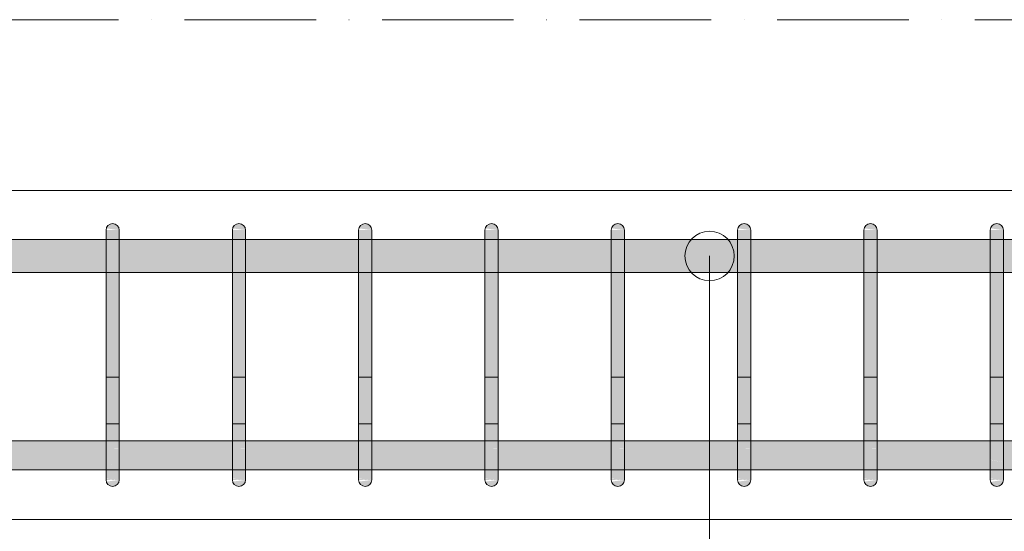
# Model space of a CAD drawing. Header units: millimetres. Extents: x 4307 to 42792, y 1610 to 10025.
# Tile 14 of 256: x 6221 to 6969, y 5611 to 6000. Entities that reach past the tile are written whole.
import ezdxf

# ---------------------------------------------------------------- set-up
doc = ezdxf.new("R2010")
doc.units = ezdxf.units.MM
doc.linetypes.add('Čerchovaná', pattern=[150, 100, -25, 0, -25])
for name, color, linetype, lineweight in [('A-FLOR-LEVL', 51, 'Continuous', 5), ('S-BEAM', 12, 'Continuous', 9), ('S-RBAR', 171, 'Continuous', 5), ('S-RBAR-IDEN', 171, 'Continuous', 5)]:
    doc.layers.add(name, color=color, linetype=linetype, lineweight=lineweight)

msp = doc.modelspace()

# ---------------------------------------------------------------- hatches: boundary and pattern name
at = {"layer": 'S-RBAR'}
for points in [[(6296.91, 5840), (6296.74, 5841.29), (6296.24, 5842.5), (6295.44, 5843.54), (6294.41, 5844.33), (6293.2, 5844.83), (6291.29, 5844.92), (6290.61, 5844.83), (6289.41, 5844.33), (6288.37, 5843.54), (6287.58, 5842.5), (6287.08, 5841.29), (6296.74, 5840.02)], [(6392.86, 5840), (6392.69, 5841.29), (6392.19, 5842.5), (6391.4, 5843.54), (6390.36, 5844.33), (6389.15, 5844.83), (6387.86, 5845), (6386.57, 5844.83), (6385.36, 5844.33), (6384.32, 5843.54), (6383.53, 5842.5), (6383.03, 5841.29), (6392.69, 5840.02)], [(6488.81, 5840), (6488.64, 5841.29), (6488.14, 5842.5), (6487.35, 5843.54), (6486.31, 5844.33), (6485.11, 5844.83), (6483.81, 5845), (6482.52, 5844.83), (6481.31, 5844.33), (6480.28, 5843.54), (6479.48, 5842.5), (6478.98, 5841.29), (6488.64, 5840.02)], [(6584.77, 5840), (6584.6, 5841.29), (6584.1, 5842.5), (6583.3, 5843.54), (6582.27, 5844.33), (6581.06, 5844.83), (6579.77, 5845), (6578.47, 5844.83), (6577.27, 5844.33), (6576.23, 5843.54), (6575.44, 5842.5), (6574.94, 5841.29), (6584.6, 5840.02)], [(6680.72, 5840), (6680.55, 5841.29), (6680.05, 5842.5), (6679.26, 5843.54), (6678.22, 5844.33), (6677.01, 5844.83), (6675.72, 5845), (6674.43, 5844.83), (6673.22, 5844.33), (6672.18, 5843.54), (6671.39, 5842.5), (6670.89, 5841.29), (6680.55, 5840.02)], [(6776.67, 5840), (6776.5, 5841.29), (6776, 5842.5), (6775.21, 5843.54), (6774.17, 5844.33), (6772.97, 5844.83), (6771.67, 5845), (6770.38, 5844.83), (6769.17, 5844.33), (6768.14, 5843.54), (6767.34, 5842.5), (6766.84, 5841.29), (6776.5, 5840.02)], [(6872.63, 5840), (6872.46, 5841.29), (6871.96, 5842.5), (6871.16, 5843.54), (6870.13, 5844.33), (6868.92, 5844.83), (6867.63, 5845), (6866.33, 5844.83), (6865.13, 5844.33), (6864.09, 5843.54), (6863.3, 5842.5), (6862.8, 5841.29), (6872.46, 5840.02)], [(6968.58, 5840), (6968.41, 5841.29), (6967.91, 5842.5), (6967.11, 5843.54), (6966.08, 5844.33), (6964.87, 5844.83), (6963.58, 5845), (6962.29, 5844.83), (6961.08, 5844.33), (6960.04, 5843.54), (6959.25, 5842.5), (6958.82, 5841.29), (6968.41, 5840.02)], [(6291.29, 5815), (6296.91, 5815), (6296.91, 5840), (6286.91, 5840), (6286.91, 5815)], [(6392.86, 5815), (6392.86, 5840), (6382.86, 5840), (6382.86, 5815)], [(6488.81, 5815), (6488.81, 5840), (6478.81, 5840), (6478.81, 5815)], [(6584.77, 5815), (6584.77, 5840), (6574.77, 5840), (6574.77, 5815)], [(6680.72, 5815), (6680.72, 5840), (6670.72, 5840), (6670.72, 5815)], [(6776.67, 5815), (6776.67, 5840), (6766.67, 5840), (6766.67, 5815)], [(6872.63, 5815), (6872.63, 5840), (6862.63, 5840), (6862.63, 5815)], [(6958.82, 5815), (6968.58, 5815), (6968.58, 5840), (6958.58, 5840), (6958.58, 5815)], [(6291.29, 5675), (6296.91, 5675), (6296.91, 5815), (6286.91, 5815), (6286.91, 5675)], [(6382.86, 5675), (6392.86, 5675), (6392.86, 5815), (6382.86, 5815), (6382.86, 5690.41)], [(6487.62, 5675), (6488.81, 5675), (6488.81, 5815), (6478.81, 5815), (6478.81, 5675)], [(6574.77, 5675), (6584.77, 5675), (6584.77, 5815), (6574.77, 5815), (6574.77, 5690.41)], [(6670.72, 5675), (6680.72, 5675), (6680.72, 5815), (6670.72, 5815), (6670.72, 5690.41)], [(6776.67, 5675), (6776.67, 5815), (6766.67, 5815), (6766.67, 5675)], [(6862.63, 5675), (6872.63, 5675), (6872.63, 5815), (6862.63, 5815), (6862.63, 5690.41)], [(6958.82, 5675), (6968.58, 5675), (6968.58, 5815), (6958.58, 5815), (6958.58, 5675)], [(6291.91, 5645), (6293.2, 5645.17), (6294.41, 5645.67), (6295.44, 5646.46), (6296.24, 5647.5), (6296.74, 5648.71), (6296.74, 5649.98), (6287.08, 5648.71), (6287.58, 5647.5), (6288.37, 5646.46), (6289.41, 5645.67), (6291.29, 5645.08)], [(6387.86, 5645), (6389.15, 5645.17), (6390.36, 5645.67), (6391.4, 5646.46), (6392.19, 5647.5), (6392.69, 5648.71), (6392.69, 5649.98), (6383.03, 5648.71), (6383.53, 5647.5), (6384.32, 5646.46), (6385.36, 5645.67), (6386.57, 5645.17)], [(6483.81, 5645), (6485.11, 5645.17), (6486.31, 5645.67), (6487.62, 5646.82), (6488.14, 5647.5), (6488.64, 5648.71), (6488.81, 5650), (6478.98, 5648.71), (6479.48, 5647.5), (6480.28, 5646.46), (6481.31, 5645.67), (6482.52, 5645.17)], [(6579.77, 5645), (6581.06, 5645.17), (6582.27, 5645.67), (6583.3, 5646.46), (6584.1, 5647.5), (6584.6, 5648.71), (6584.6, 5649.98), (6574.94, 5648.71), (6575.44, 5647.5), (6576.23, 5646.46), (6577.27, 5645.67), (6578.47, 5645.17)], [(6675.72, 5645), (6677.01, 5645.17), (6678.22, 5645.67), (6679.26, 5646.46), (6680.05, 5647.5), (6680.55, 5648.71), (6680.55, 5649.98), (6670.89, 5648.71), (6671.39, 5647.5), (6672.18, 5646.46), (6673.22, 5645.67), (6674.43, 5645.17)], [(6771.67, 5645), (6772.97, 5645.17), (6774.17, 5645.67), (6775.21, 5646.46), (6776, 5647.5), (6776.5, 5648.71), (6776.5, 5649.98), (6766.84, 5648.71), (6767.34, 5647.5), (6768.14, 5646.46), (6769.17, 5645.67), (6770.38, 5645.17)], [(6867.63, 5645), (6868.92, 5645.17), (6870.13, 5645.67), (6871.16, 5646.46), (6871.96, 5647.5), (6872.46, 5648.71), (6872.46, 5649.98), (6862.8, 5648.71), (6863.3, 5647.5), (6864.09, 5646.46), (6865.13, 5645.67), (6866.33, 5645.17)], [(6963.58, 5645), (6964.87, 5645.17), (6966.08, 5645.67), (6967.11, 5646.46), (6967.91, 5647.5), (6968.41, 5648.71), (6968.41, 5649.98), (6958.82, 5648.54), (6959.25, 5647.5), (6960.04, 5646.46), (6961.08, 5645.67), (6962.29, 5645.17)]]:
    msp.add_hatch(color=7, dxfattribs=at).paths.add_polyline_path(points)
h = msp.add_hatch(color=7, dxfattribs=at)
h.paths.add_polyline_path([(7650, 5807.8), (7650, 5832.8), (7492.9, 5832.8), (7492.9, 5807.8), (7626.35, 5807.8)])
h.paths.add_polyline_path([(5425, 5807.8), (5426.86, 5807.8), (5426.86, 5815), (5428.1, 5823.28), (5430.88, 5830), (5433.03, 5832.8), (5425, 5832.8), (5425, 5815)])
h.paths.add_polyline_path([(5466.02, 5807.8), (5502.48, 5807.8), (5502.48, 5832.8), (5466.02, 5832.8), (5466.02, 5815)])
h.paths.add_polyline_path([(5436.86, 5807.8), (5456.02, 5807.8), (5456.02, 5832.8), (5448.03, 5832.8), (5446.86, 5832.32), (5442.72, 5829.14), (5439.54, 5825), (5437.54, 5820.18), (5436.86, 5815)])
h.paths.add_polyline_path([(7482.9, 5807.8), (7482.9, 5832.8), (7310.4, 5832.8), (7310.4, 5807.8), (7469.28, 5807.8)])
h.paths.add_polyline_path([(5512.48, 5807.8), (5548.94, 5807.8), (5548.94, 5832.8), (5512.48, 5832.8), (5512.48, 5815)])
h.paths.add_polyline_path([(5558.94, 5807.8), (5595.4, 5807.8), (5595.4, 5832.8), (5558.94, 5832.8), (5558.94, 5815)])
h.paths.add_polyline_path([(5605.4, 5807.8), (5641.86, 5807.8), (5641.86, 5832.8), (5605.4, 5832.8), (5605.4, 5815)])
h.paths.add_polyline_path([(5651.86, 5807.8), (5688.32, 5807.8), (5688.32, 5832.8), (5651.86, 5832.8), (5651.86, 5815)])
h.paths.add_polyline_path([(5698.32, 5807.8), (5734.78, 5807.8), (5734.78, 5832.8), (5698.32, 5832.8), (5698.32, 5815)])
h.paths.add_polyline_path([(7300.4, 5807.8), (7300.4, 5832.8), (7127.9, 5832.8), (7127.9, 5807.8), (7272.95, 5807.8)])
h.paths.add_polyline_path([(5744.78, 5807.8), (5781.24, 5807.8), (5781.24, 5832.8), (5744.78, 5832.8), (5744.78, 5815)])
h.paths.add_polyline_path([(5791.24, 5807.8), (5827.7, 5807.8), (5827.7, 5832.8), (5791.24, 5832.8), (5791.24, 5815)])
h.paths.add_polyline_path([(5856.86, 5807.8), (5866.86, 5807.8), (5866.86, 5815), (5866.18, 5820.18), (5864.18, 5825), (5861.01, 5829.14), (5856.86, 5832.32), (5855.7, 5832.8), (5837.7, 5832.8), (5837.7, 5807.8), (5852.04, 5807.8)])
h.paths.add_polyline_path([(5884.16, 5807.8), (5920.62, 5807.8), (5920.62, 5832.8), (5884.16, 5832.8), (5884.16, 5815)])
h.paths.add_polyline_path([(7117.9, 5807.8), (7117.9, 5832.8), (6968.58, 5832.8), (6968.58, 5807.8), (7115.88, 5807.8)])
h.paths.add_polyline_path([(5930.62, 5807.8), (5967.08, 5807.8), (5967.08, 5832.8), (5930.62, 5832.8), (5930.62, 5815)])
h.paths.add_polyline_path([(5977.08, 5807.8), (6013.54, 5807.8), (6013.54, 5832.8), (5977.08, 5832.8), (5977.08, 5815)])
h.paths.add_polyline_path([(6023.54, 5807.8), (6060, 5807.8), (6060, 5832.8), (6023.54, 5832.8), (6023.54, 5815)])
h.paths.add_polyline_path([(6070, 5807.8), (6095, 5807.8), (6094.95, 5832.8), (6070, 5832.8), (6070, 5815)])
h.paths.add_polyline_path([(6105, 5807.8), (6190.95, 5807.8), (6190.95, 5832.8), (6105, 5832.8), (6105, 5815)])
h.paths.add_polyline_path([(6200.95, 5807.8), (6286.91, 5807.8), (6286.91, 5832.8), (6200.95, 5832.8), (6200.95, 5815)])
h.paths.add_polyline_path([(6958.58, 5807.8), (6958.58, 5832.8), (6872.63, 5832.8), (6872.63, 5807.8), (6919.55, 5807.8)])
h.paths.add_polyline_path([(6296.91, 5807.8), (6382.86, 5807.8), (6382.86, 5832.8), (6296.91, 5832.8), (6296.91, 5815)])
h.paths.add_polyline_path([(6392.86, 5807.8), (6478.81, 5807.8), (6478.81, 5832.8), (6392.86, 5832.8), (6392.86, 5815)])
h.paths.add_polyline_path([(6488.81, 5807.8), (6574.77, 5807.8), (6574.77, 5832.8), (6488.81, 5832.8), (6488.81, 5815)])
h.paths.add_polyline_path([(6862.63, 5807.8), (6862.63, 5832.8), (6776.67, 5832.8), (6776.67, 5807.8), (6841.02, 5807.8)])
h.paths.add_polyline_path([(6584.77, 5807.8), (6670.72, 5807.8), (6670.72, 5832.8), (6584.77, 5832.8), (6584.77, 5815)])
h.paths.add_polyline_path([(6680.72, 5807.8), (6766.67, 5807.8), (6766.67, 5832.8), (6680.72, 5832.8), (6680.72, 5815)])
h.paths.add_polyline_path([(5874.16, 5826.82), (5874.16, 5832.8), (5870.69, 5832.8), (5873.2, 5829.14), (5873.88, 5827.5)])
h = msp.add_hatch(color=7, dxfattribs=at)
h.paths.add_polyline_path([(9707.48, 5657.64), (9715, 5657.64), (9715, 5679.64), (9695, 5679.64), (9695, 5657.64)])
h.paths.add_polyline_path([(5425, 5657.64), (5432.7, 5657.64), (5430.53, 5660.86), (5427.89, 5667.24), (5426.86, 5675), (5426.86, 5679.64), (5425, 5679.64), (5425, 5667.24)])
h.paths.add_polyline_path([(8957.14, 5657.64), (9043.09, 5657.92), (9043.09, 5679.64), (8957.14, 5679.64), (8957.14, 5657.92)])
h.paths.add_polyline_path([(9685, 5657.64), (9685, 5679.64), (9645, 5679.64), (9645, 5657.64), (9668.21, 5657.64)])
h.paths.add_polyline_path([(5446.97, 5657.64), (5456.02, 5657.92), (5456.02, 5679.64), (5437.47, 5679.64), (5436.86, 5675), (5437.54, 5669.82), (5439.54, 5665), (5443.16, 5660.52), (5446.86, 5657.68)])
h.paths.add_polyline_path([(8882.88, 5657.64), (8947.14, 5657.92), (8947.14, 5679.64), (8861.19, 5679.64), (8861.19, 5657.64)])
h.paths.add_polyline_path([(8851.19, 5657.64), (8851.19, 5679.64), (8765.23, 5679.64), (8765.23, 5657.64), (8843.61, 5657.64)])
h.paths.add_polyline_path([(5466.02, 5657.64), (5466.86, 5657.68), (5471.86, 5661.72), (5489.78, 5679.64), (5466.02, 5679.64), (5466.02, 5657.68)])
h.paths.add_polyline_path([(5481.93, 5657.64), (5502.48, 5657.92), (5502.48, 5678.19), (5482.21, 5657.92)])
h.paths.add_polyline_path([(8755.23, 5657.64), (8755.23, 5679.64), (8669.28, 5679.64), (8669.28, 5657.64), (8725.81, 5657.64)])
h.paths.add_polyline_path([(9635, 5657.64), (9635, 5679.64), (9595, 5679.64), (9595, 5657.64), (9628.94, 5657.64)])
h.paths.add_polyline_path([(5512.48, 5657.64), (5548.94, 5657.92), (5548.94, 5679.64), (5512.48, 5679.64), (5512.48, 5657.92)])
h.paths.add_polyline_path([(5558.94, 5657.64), (5595.4, 5657.92), (5595.4, 5679.64), (5558.94, 5679.64), (5558.94, 5657.92)])
h.paths.add_polyline_path([(8659.28, 5657.64), (8659.28, 5679.64), (8573.33, 5679.64), (8573.33, 5657.64), (8647.28, 5657.64)])
h.paths.add_polyline_path([(5605.4, 5657.64), (5641.86, 5657.92), (5641.86, 5679.64), (5605.4, 5679.64), (5605.4, 5657.92)])
h.paths.add_polyline_path([(5651.86, 5657.64), (5688.32, 5657.92), (5688.32, 5679.64), (5651.86, 5679.64), (5651.86, 5657.92)])
h.paths.add_polyline_path([(9053.09, 5657.64), (9139.05, 5657.92), (9139.05, 5679.64), (9053.09, 5679.64), (9053.09, 5657.92)])
h.paths.add_polyline_path([(8563.33, 5657.64), (8563.33, 5679.64), (8477.37, 5679.64), (8477.37, 5657.64), (8529.48, 5657.64)])
h.paths.add_polyline_path([(5698.32, 5657.64), (5734.78, 5657.92), (5734.78, 5679.64), (5698.32, 5679.64), (5698.32, 5657.92)])
h.paths.add_polyline_path([(8467.37, 5657.64), (8467.37, 5679.64), (8381.42, 5679.64), (8381.42, 5657.64), (8450.95, 5657.64)])
h.paths.add_polyline_path([(9585, 5657.64), (9585, 5679.64), (9545, 5679.64), (9545, 5657.64), (9550.41, 5657.64)])
h.paths.add_polyline_path([(5744.78, 5657.64), (5781.24, 5657.92), (5781.24, 5679.64), (5744.78, 5679.64), (5744.78, 5657.92)])
h.paths.add_polyline_path([(5791.24, 5657.64), (5827.7, 5657.92), (5827.7, 5679.64), (5791.24, 5679.64), (5791.24, 5657.92)])
h.paths.add_polyline_path([(5837.7, 5657.64), (5856.86, 5657.68), (5861.01, 5660.86), (5864.18, 5665), (5866.18, 5669.82), (5866.86, 5675), (5866.86, 5679.64), (5837.7, 5679.64), (5837.7, 5657.92)])
h.paths.add_polyline_path([(9535, 5657.64), (9535, 5679.64), (9495, 5679.64), (9495, 5657.64), (9511.14, 5657.64)])
h.paths.add_polyline_path([(8371.42, 5657.64), (8371.42, 5679.64), (8222.89, 5679.64), (8222.89, 5657.64), (8333.15, 5657.64)])
h.paths.add_polyline_path([(5871.03, 5657.64), (5874.16, 5657.92), (5873.88, 5662.5), (5872.84, 5660)])
h.paths.add_polyline_path([(5884.16, 5657.64), (5920.62, 5657.92), (5920.62, 5679.64), (5884.16, 5679.64), (5884.16, 5657.92)])
h.paths.add_polyline_path([(9149.05, 5657.64), (9235, 5657.92), (9235, 5679.64), (9149.05, 5679.64), (9149.05, 5657.92)])
h.paths.add_polyline_path([(5930.62, 5657.64), (5967.08, 5657.92), (5967.08, 5679.64), (5930.62, 5679.64), (5930.62, 5657.92)])
h.paths.add_polyline_path([(8212.89, 5657.64), (8212.89, 5679.64), (8040.39, 5679.64), (8040.39, 5657.64), (8176.08, 5657.64)])
h.paths.add_polyline_path([(5977.08, 5657.64), (6013.54, 5657.92), (6013.54, 5679.64), (5977.08, 5679.64), (5977.08, 5657.92)])
h.paths.add_polyline_path([(9485, 5657.64), (9485, 5679.64), (9445, 5679.64), (9445, 5657.64), (9471.88, 5657.64)])
h.paths.add_polyline_path([(8030.39, 5657.64), (8030.39, 5679.64), (7857.89, 5679.64), (7857.89, 5657.64), (8019.02, 5657.64)])
h.paths.add_polyline_path([(6023.54, 5657.64), (6060, 5657.92), (6060, 5679.64), (6023.54, 5679.64), (6023.54, 5657.92)])
h.paths.add_polyline_path([(6070, 5657.64), (6095, 5657.92), (6094.95, 5679.64), (6070, 5679.64), (6070, 5657.92)])
h.paths.add_polyline_path([(6105, 5657.64), (6190.95, 5657.92), (6190.95, 5679.64), (6105, 5679.64), (6105, 5657.92)])
h.paths.add_polyline_path([(6200.95, 5657.64), (6286.91, 5657.92), (6286.91, 5679.64), (6200.95, 5679.64), (6200.95, 5657.92)])
h.paths.add_polyline_path([(9435, 5657.64), (9435, 5679.64), (9395, 5679.64), (9395, 5657.64), (9432.61, 5657.64)])
h.paths.add_polyline_path([(6296.91, 5657.64), (6382.86, 5657.92), (6382.86, 5679.64), (6296.91, 5679.64), (6296.91, 5657.92)])
h.paths.add_polyline_path([(6392.86, 5657.64), (6478.81, 5657.92), (6478.81, 5679.64), (6392.86, 5679.64), (6392.86, 5657.92)])
h.paths.add_polyline_path([(6488.81, 5657.64), (6574.77, 5657.92), (6574.77, 5679.64), (6488.81, 5679.64), (6488.81, 5657.92)])
h.paths.add_polyline_path([(7847.89, 5657.64), (7847.89, 5679.64), (7675.4, 5679.64), (7675.4, 5657.64), (7822.68, 5657.64)])
h.paths.add_polyline_path([(6584.77, 5657.64), (6670.72, 5657.92), (6670.72, 5679.64), (6584.77, 5679.64), (6584.77, 5657.92)])
h.paths.add_polyline_path([(6680.72, 5657.64), (6766.67, 5657.92), (6766.67, 5679.64), (6680.72, 5679.64), (6680.72, 5657.92)])
h.paths.add_polyline_path([(6776.67, 5657.64), (6862.63, 5657.92), (6862.63, 5679.64), (6776.67, 5679.64), (6776.67, 5657.92)])
h.paths.add_polyline_path([(7665.4, 5657.64), (7665.4, 5679.64), (7492.9, 5679.64), (7492.9, 5657.64), (7626.35, 5657.64)])
h.paths.add_polyline_path([(9385, 5657.64), (9385, 5679.64), (9345, 5679.64), (9345, 5657.64), (9354.08, 5657.64)])
h.paths.add_polyline_path([(6872.63, 5657.64), (6958.58, 5657.92), (6958.58, 5679.64), (6872.63, 5679.64), (6872.63, 5657.92)])
h.paths.add_polyline_path([(9335, 5657.64), (9335, 5679.64), (9245, 5679.64), (9245, 5657.64), (9314.81, 5657.64)])
h.paths.add_polyline_path([(7482.9, 5657.64), (7482.9, 5679.64), (7310.4, 5679.64), (7310.4, 5657.64), (7469.28, 5657.64)])
h.paths.add_polyline_path([(6968.58, 5657.64), (7117.9, 5657.92), (7117.9, 5679.64), (6968.58, 5679.64), (6968.58, 5657.92)])
h.paths.add_polyline_path([(7127.9, 5657.64), (7300.4, 5657.92), (7300.4, 5679.64), (7127.9, 5679.64), (7127.9, 5657.92)])
h = msp.add_hatch(color=7, dxfattribs=at)
h.paths.add_polyline_path([(6296.91, 5653.08), (6296.91, 5653.74), (6295.55, 5653.89), (6294.7, 5653.51)])
h.paths.add_polyline_path([(6291.29, 5655.57), (6291.29, 5655.68), (6289.73, 5657.49), (6286.91, 5657.92), (6286.91, 5656.75)])
h.paths.add_polyline_path([(6296.91, 5661.72), (6296.91, 5663.44), (6286.91, 5665.43), (6291.63, 5661.91)])
h.paths.add_polyline_path([(6286.91, 5674.03), (6296.91, 5674.24), (6296.91, 5675), (6286.91, 5675)])
h = msp.add_hatch(color=7, dxfattribs=at)
h.paths.add_polyline_path([(6296.91, 5650), (6296.91, 5653.08), (6294.7, 5653.51), (6295.55, 5653.89), (6296.91, 5653.74), (6296.91, 5661.72), (6291.29, 5661.92), (6291.29, 5662.68), (6286.91, 5665.43), (6286.91, 5658.15), (6289.88, 5657.32), (6291.29, 5655.57), (6286.91, 5656.75), (6287.08, 5650.99), (6291.29, 5650.6), (6293.2, 5650.4)])
h.paths.add_polyline_path([(6296.91, 5650), (6286.91, 5650.85), (6287.08, 5650), (6291.29, 5650)])
h.paths.add_polyline_path([(6296.91, 5663.44), (6296.91, 5674.24), (6294.88, 5674.03), (6286.91, 5674.03), (6286.91, 5665.43), (6291.29, 5664.56)])
h = msp.add_hatch(color=7, dxfattribs=at)
h.paths.add_polyline_path([(6392.86, 5653.08), (6392.86, 5653.74), (6391.5, 5653.89), (6390.66, 5653.51)])
h.paths.add_polyline_path([(6387.37, 5655.53), (6385.69, 5657.49), (6382.86, 5657.92), (6382.86, 5656.75)])
h.paths.add_polyline_path([(6392.86, 5661.72), (6392.86, 5663.44), (6382.86, 5665.43), (6387.58, 5661.91)])
h.paths.add_polyline_path([(6382.86, 5674.03), (6392.86, 5674.24), (6392.86, 5675), (6382.86, 5675)])
h = msp.add_hatch(color=7, dxfattribs=at)
h.paths.add_polyline_path([(6392.86, 5650), (6392.86, 5653.08), (6390.66, 5653.51), (6391.5, 5653.89), (6392.86, 5653.74), (6392.86, 5661.72), (6388.33, 5661.99), (6382.86, 5665.43), (6382.86, 5658.15), (6385.83, 5657.32), (6387.37, 5655.53), (6382.86, 5656.75), (6383.03, 5650.99), (6384.95, 5650.85), (6389.15, 5650.4)])
h.paths.add_polyline_path([(6382.86, 5650), (6392.86, 5650), (6382.86, 5650.85)])
h.paths.add_polyline_path([(6392.86, 5663.44), (6392.86, 5674.24), (6390.83, 5674.03), (6382.86, 5674.03), (6382.86, 5665.43)])
h = msp.add_hatch(color=7, dxfattribs=at)
h.paths.add_polyline_path([(6488.81, 5653.08), (6488.81, 5653.74), (6487.46, 5653.89), (6486.61, 5653.51), (6487.62, 5653.31)])
h.paths.add_polyline_path([(6483.32, 5655.53), (6481.64, 5657.49), (6478.81, 5657.92), (6478.81, 5656.75)])
h.paths.add_polyline_path([(6488.81, 5661.72), (6488.81, 5663.44), (6478.81, 5665.43), (6483.54, 5661.91), (6487.62, 5661.76)])
h.paths.add_polyline_path([(6486.78, 5674.03), (6488.81, 5674.24), (6488.81, 5675), (6478.81, 5675), (6478.81, 5674.03)])
h = msp.add_hatch(color=7, dxfattribs=at)
h.paths.add_polyline_path([(6488.81, 5650), (6488.81, 5653.08), (6486.61, 5653.51), (6487.62, 5653.87), (6488.81, 5653.74), (6488.81, 5661.72), (6484.28, 5661.99), (6478.81, 5665.43), (6478.81, 5658.15), (6481.79, 5657.32), (6483.32, 5655.53), (6478.81, 5656.75), (6478.98, 5650.99), (6480.9, 5650.85), (6487.62, 5650.13)])
h.paths.add_polyline_path([(6488.81, 5650), (6478.81, 5650.85), (6478.98, 5650), (6487.62, 5650)])
h.paths.add_polyline_path([(6488.81, 5663.44), (6488.81, 5674.24), (6486.78, 5674.03), (6478.81, 5674.03), (6478.81, 5665.43), (6487.62, 5663.68)])
h = msp.add_hatch(color=7, dxfattribs=at)
h.paths.add_polyline_path([(6584.77, 5653.08), (6584.77, 5653.74), (6583.41, 5653.89), (6582.56, 5653.51)])
h.paths.add_polyline_path([(6579.28, 5655.53), (6577.59, 5657.49), (6574.77, 5657.92), (6574.77, 5656.75)])
h.paths.add_polyline_path([(6584.77, 5661.72), (6584.77, 5663.44), (6574.77, 5665.43), (6579.49, 5661.91)])
h.paths.add_polyline_path([(6574.77, 5674.03), (6584.77, 5674.24), (6584.77, 5675), (6574.77, 5675)])
h = msp.add_hatch(color=7, dxfattribs=at)
h.paths.add_polyline_path([(6584.77, 5650), (6584.77, 5653.08), (6582.56, 5653.51), (6583.41, 5653.89), (6584.77, 5653.74), (6584.77, 5661.72), (6580.24, 5661.99), (6574.77, 5665.43), (6574.77, 5658.15), (6577.74, 5657.32), (6579.28, 5655.53), (6574.77, 5656.75), (6574.94, 5650.99), (6576.85, 5650.85), (6581.06, 5650.4)])
h.paths.add_polyline_path([(6574.77, 5650), (6584.77, 5650), (6574.77, 5650.85)])
h.paths.add_polyline_path([(6584.77, 5663.44), (6584.77, 5674.24), (6582.74, 5674.03), (6574.77, 5674.03), (6574.77, 5665.43)])
h = msp.add_hatch(color=7, dxfattribs=at)
h.paths.add_polyline_path([(6680.72, 5653.08), (6680.72, 5653.74), (6679.36, 5653.89), (6678.52, 5653.51)])
h.paths.add_polyline_path([(6675.23, 5655.53), (6673.55, 5657.49), (6670.72, 5657.92), (6670.72, 5656.75)])
h.paths.add_polyline_path([(6680.72, 5661.72), (6680.72, 5663.44), (6670.72, 5665.43), (6675.44, 5661.91)])
h.paths.add_polyline_path([(6670.72, 5674.03), (6680.72, 5674.24), (6680.72, 5675), (6670.72, 5675)])
h = msp.add_hatch(color=7, dxfattribs=at)
h.paths.add_polyline_path([(6680.72, 5650), (6680.72, 5653.08), (6678.52, 5653.51), (6679.36, 5653.89), (6680.72, 5653.74), (6680.72, 5661.72), (6676.19, 5661.99), (6670.72, 5665.43), (6670.72, 5658.15), (6673.69, 5657.32), (6675.23, 5655.53), (6670.72, 5656.75), (6670.89, 5650.99), (6672.81, 5650.85), (6677.01, 5650.4)])
h.paths.add_polyline_path([(6670.72, 5650), (6680.72, 5650), (6670.72, 5650.85)])
h.paths.add_polyline_path([(6680.72, 5663.44), (6680.72, 5674.24), (6678.69, 5674.03), (6670.72, 5674.03), (6670.72, 5665.43)])
h = msp.add_hatch(color=7, dxfattribs=at)
h.paths.add_polyline_path([(6776.67, 5653.08), (6776.67, 5653.74), (6775.32, 5653.89), (6774.47, 5653.51)])
h.paths.add_polyline_path([(6771.18, 5655.53), (6769.5, 5657.49), (6766.67, 5657.92), (6766.67, 5656.75)])
h.paths.add_polyline_path([(6776.67, 5661.72), (6776.67, 5663.44), (6766.67, 5665.43), (6771.4, 5661.91)])
h.paths.add_polyline_path([(6766.67, 5674.03), (6776.67, 5674.24), (6776.67, 5675), (6766.67, 5675)])
h = msp.add_hatch(color=7, dxfattribs=at)
h.paths.add_polyline_path([(6776.67, 5650), (6776.67, 5653.08), (6774.47, 5653.51), (6775.32, 5653.89), (6776.67, 5653.74), (6776.67, 5661.72), (6772.14, 5661.99), (6766.67, 5665.43), (6766.67, 5658.15), (6769.65, 5657.32), (6771.18, 5655.53), (6766.67, 5656.75), (6766.84, 5650.99), (6768.76, 5650.85), (6772.97, 5650.4)])
h.paths.add_polyline_path([(6766.67, 5650), (6776.67, 5650), (6766.67, 5650.85)])
h.paths.add_polyline_path([(6776.67, 5663.44), (6776.67, 5674.24), (6774.64, 5674.03), (6766.67, 5674.03), (6766.67, 5665.43)])
h = msp.add_hatch(color=7, dxfattribs=at)
h.paths.add_polyline_path([(6872.63, 5653.08), (6872.63, 5653.74), (6871.27, 5653.89), (6870.42, 5653.51)])
h.paths.add_polyline_path([(6867.13, 5655.53), (6865.45, 5657.49), (6862.63, 5657.92), (6862.63, 5656.75)])
h.paths.add_polyline_path([(6872.63, 5661.72), (6872.63, 5663.44), (6862.63, 5665.43), (6867.35, 5661.91)])
h.paths.add_polyline_path([(6862.63, 5674.03), (6872.63, 5674.24), (6872.63, 5675), (6862.63, 5675)])
h = msp.add_hatch(color=7, dxfattribs=at)
h.paths.add_polyline_path([(6872.63, 5650), (6872.63, 5653.08), (6870.42, 5653.51), (6871.27, 5653.89), (6872.63, 5653.74), (6872.63, 5661.72), (6868.09, 5661.99), (6862.63, 5665.43), (6862.63, 5658.15), (6865.6, 5657.32), (6867.13, 5655.53), (6862.63, 5656.75), (6862.8, 5650.99), (6864.71, 5650.85), (6868.92, 5650.4)])
h.paths.add_polyline_path([(6862.63, 5650), (6872.63, 5650), (6862.63, 5650.85)])
h.paths.add_polyline_path([(6872.63, 5663.44), (6872.63, 5674.24), (6870.6, 5674.03), (6862.63, 5674.03), (6862.63, 5665.43)])
h = msp.add_hatch(color=7, dxfattribs=at)
h.paths.add_polyline_path([(6968.58, 5653.08), (6968.58, 5653.74), (6967.22, 5653.89), (6966.38, 5653.51)])
h.paths.add_polyline_path([(6963.09, 5655.53), (6961.41, 5657.49), (6958.58, 5657.92), (6958.82, 5656.69)])
h.paths.add_polyline_path([(6968.58, 5661.72), (6968.58, 5663.44), (6958.82, 5665.25), (6963.3, 5661.91)])
h.paths.add_polyline_path([(6966.55, 5674.03), (6968.58, 5674.24), (6968.58, 5675), (6958.58, 5675), (6958.82, 5674.03)])
h = msp.add_hatch(color=7, dxfattribs=at)
h.paths.add_polyline_path([(6968.58, 5650), (6968.58, 5653.08), (6966.38, 5653.51), (6967.22, 5653.89), (6968.58, 5653.74), (6968.58, 5661.72), (6964.05, 5661.99), (6958.58, 5665.43), (6958.82, 5658.09), (6961.55, 5657.32), (6963.09, 5655.53), (6958.58, 5656.75), (6958.82, 5650.99), (6960.67, 5650.85), (6964.87, 5650.4)])
h.paths.add_polyline_path([(6958.58, 5650), (6968.58, 5650), (6958.58, 5650.85)])
h.paths.add_polyline_path([(6968.58, 5663.44), (6968.58, 5674.24), (6966.55, 5674.03), (6958.58, 5674.03), (6958.82, 5665.39)])

# ---------------------------------------------------------------- linework, layer by layer
at = {"layer": 'A-FLOR-LEVL', "linetype": 'Čerchovaná'}
msp.add_line((4395.14, 6000), (25778.88, 6000), dxfattribs=at)
at = {"layer": 'S-BEAM'}
for p, q in [((5800, 5870), (9540, 5870)), ((5900, 5870), (9540, 5870)), ((9540, 5620), (5800, 5620)), ((5900, 5620), (9540, 5620))]:
    msp.add_line(p, q, dxfattribs=at)
at = {"layer": 'S-RBAR'}
for p, q in [((6286.91, 5815), (6286.91, 5840)), ((6286.91, 5815), (6286.91, 5840)), ((6296.91, 5815), (6296.91, 5840)), ((6296.91, 5815), (6296.91, 5840)), ((6382.86, 5815), (6382.86, 5840)), ((6382.86, 5815), (6382.86, 5840)), ((6392.86, 5815), (6392.86, 5840)), ((6392.86, 5815), (6392.86, 5840)), ((6478.81, 5815), (6478.81, 5840)), ((6478.81, 5815), (6478.81, 5840)), ((6488.81, 5815), (6488.81, 5840)), ((6488.81, 5815), (6488.81, 5840)), ((6574.77, 5815), (6574.77, 5840)), ((6574.77, 5815), (6574.77, 5840)), ((6584.77, 5815), (6584.77, 5840)), ((6584.77, 5815), (6584.77, 5840)), ((6670.72, 5815), (6670.72, 5840)), ((6670.72, 5815), (6670.72, 5840)), ((6680.72, 5815), (6680.72, 5840)), ((6680.72, 5815), (6680.72, 5840)), ((6766.67, 5815), (6766.67, 5840)), ((6766.67, 5815), (6766.67, 5840)), ((6776.67, 5815), (6776.67, 5840)), ((6776.67, 5815), (6776.67, 5840)), ((6862.63, 5815), (6862.63, 5840)), ((6862.63, 5815), (6862.63, 5840)), ((6872.63, 5815), (6872.63, 5840)), ((6872.63, 5815), (6872.63, 5840)), ((6958.58, 5815), (6958.58, 5840)), ((6958.58, 5815), (6958.58, 5840)), ((6968.58, 5815), (6968.58, 5840)), ((6968.58, 5815), (6968.58, 5840)), ((7650, 5832.8), (5425, 5832.8)), ((7650, 5832.8), (5425, 5832.8)), ((7650, 5832.8), (5425, 5832.8)), ((6286.91, 5675), (6286.91, 5815)), ((6286.91, 5815), (6286.91, 5675)), ((6296.91, 5675), (6296.91, 5815)), ((6296.91, 5815), (6296.91, 5675)), ((6382.86, 5675), (6382.86, 5815)), ((6382.86, 5815), (6382.86, 5675)), ((6392.86, 5675), (6392.86, 5815)), ((6392.86, 5815), (6392.86, 5675)), ((6478.81, 5675), (6478.81, 5815)), ((6478.81, 5815), (6478.81, 5675)), ((6488.81, 5675), (6488.81, 5815)), ((6488.81, 5815), (6488.81, 5675)), ((6574.77, 5675), (6574.77, 5815)), ((6574.77, 5815), (6574.77, 5675)), ((6584.77, 5675), (6584.77, 5815)), ((6584.77, 5815), (6584.77, 5675)), ((6670.72, 5675), (6670.72, 5815)), ((6670.72, 5815), (6670.72, 5675)), ((6680.72, 5675), (6680.72, 5815)), ((6680.72, 5815), (6680.72, 5675)), ((6766.67, 5675), (6766.67, 5815)), ((6766.67, 5815), (6766.67, 5675)), ((6776.67, 5675), (6776.67, 5815)), ((6776.67, 5815), (6776.67, 5675)), ((6862.63, 5675), (6862.63, 5815)), ((6862.63, 5815), (6862.63, 5675)), ((6872.63, 5675), (6872.63, 5815)), ((6872.63, 5815), (6872.63, 5675)), ((6958.58, 5675), (6958.58, 5815)), ((6958.58, 5815), (6958.58, 5675)), ((6968.58, 5675), (6968.58, 5815)), ((6968.58, 5815), (6968.58, 5675)), ((7650, 5807.8), (5425, 5807.8)), ((7650, 5807.8), (5425, 5807.8)), ((7650, 5807.8), (5425, 5807.8)), ((6286.91, 5728.03), (6286.91, 5692.68)), ((6286.91, 5728.03), (6296.91, 5728.03)), ((6296.91, 5728.03), (6296.91, 5692.68)), ((6382.86, 5728.03), (6382.86, 5692.68)), ((6382.86, 5728.03), (6392.86, 5728.03)), ((6392.86, 5728.03), (6392.86, 5692.68)), ((6478.81, 5728.03), (6478.81, 5692.68)), ((6478.81, 5728.03), (6488.81, 5728.03)), ((6488.81, 5728.03), (6488.81, 5692.68)), ((6574.77, 5728.03), (6574.77, 5692.68)), ((6574.77, 5728.03), (6584.77, 5728.03)), ((6584.77, 5728.03), (6584.77, 5692.68)), ((6670.72, 5728.03), (6670.72, 5692.68)), ((6670.72, 5728.03), (6680.72, 5728.03)), ((6680.72, 5728.03), (6680.72, 5692.68)), ((6766.67, 5728.03), (6766.67, 5692.68)), ((6766.67, 5728.03), (6776.67, 5728.03)), ((6776.67, 5728.03), (6776.67, 5692.68)), ((6862.63, 5728.03), (6862.63, 5692.68)), ((6862.63, 5728.03), (6872.63, 5728.03)), ((6872.63, 5728.03), (6872.63, 5692.68)), ((6958.58, 5728.03), (6958.58, 5692.68)), ((6958.58, 5728.03), (6968.58, 5728.03)), ((6968.58, 5728.03), (6968.58, 5692.68)), ((6286.91, 5650), (6286.91, 5692.68)), ((6296.91, 5692.68), (6286.91, 5692.68)), ((6286.91, 5657.32), (6286.91, 5692.68)), ((6296.91, 5650), (6296.91, 5692.68)), ((6296.91, 5657.32), (6296.91, 5692.68)), ((6382.86, 5650), (6382.86, 5692.68)), ((6392.86, 5692.68), (6382.86, 5692.68)), ((6382.86, 5657.32), (6382.86, 5692.68)), ((6392.86, 5650), (6392.86, 5692.68)), ((6392.86, 5657.32), (6392.86, 5692.68)), ((6478.81, 5650), (6478.81, 5692.68)), ((6488.81, 5692.68), (6478.81, 5692.68)), ((6478.81, 5657.32), (6478.81, 5692.68)), ((6488.81, 5650), (6488.81, 5692.68)), ((6488.81, 5657.32), (6488.81, 5692.68)), ((6574.77, 5650), (6574.77, 5692.68)), ((6584.77, 5692.68), (6574.77, 5692.68)), ((6574.77, 5657.32), (6574.77, 5692.68)), ((6584.77, 5650), (6584.77, 5692.68)), ((6584.77, 5657.32), (6584.77, 5692.68)), ((6670.72, 5650), (6670.72, 5692.68)), ((6680.72, 5692.68), (6670.72, 5692.68)), ((6670.72, 5657.32), (6670.72, 5692.68)), ((6680.72, 5650), (6680.72, 5692.68)), ((6680.72, 5657.32), (6680.72, 5692.68)), ((6766.67, 5650), (6766.67, 5692.68)), ((6776.67, 5692.68), (6766.67, 5692.68)), ((6766.67, 5657.32), (6766.67, 5692.68)), ((6776.67, 5650), (6776.67, 5692.68)), ((6776.67, 5657.32), (6776.67, 5692.68)), ((6862.63, 5650), (6862.63, 5692.68)), ((6872.63, 5692.68), (6862.63, 5692.68)), ((6862.63, 5657.32), (6862.63, 5692.68)), ((6872.63, 5650), (6872.63, 5692.68)), ((6872.63, 5657.32), (6872.63, 5692.68)), ((6958.58, 5650), (6958.58, 5692.68)), ((6968.58, 5692.68), (6958.58, 5692.68)), ((6958.58, 5657.32), (6958.58, 5692.68)), ((6968.58, 5650), (6968.58, 5692.68)), ((6968.58, 5657.32), (6968.58, 5692.68)), ((9715, 5679.64), (5425, 5679.64)), ((9715, 5679.64), (5425, 5679.64)), ((9715, 5679.64), (5425, 5679.64)), ((6286.91, 5650), (6286.91, 5675)), ((6286.91, 5657.32), (6286.91, 5675)), ((6296.91, 5650), (6296.91, 5675)), ((6296.91, 5650), (6296.91, 5675)), ((6382.86, 5650), (6382.86, 5675)), ((6382.86, 5657.32), (6382.86, 5675)), ((6392.86, 5650), (6392.86, 5675)), ((6392.86, 5650), (6392.86, 5675)), ((6478.81, 5650), (6478.81, 5675)), ((6478.81, 5657.32), (6478.81, 5675)), ((6488.81, 5650), (6488.81, 5675)), ((6488.81, 5650), (6488.81, 5675)), ((6574.77, 5650), (6574.77, 5675)), ((6574.77, 5657.32), (6574.77, 5675)), ((6584.77, 5650), (6584.77, 5675)), ((6584.77, 5650), (6584.77, 5675)), ((6670.72, 5650), (6670.72, 5675)), ((6670.72, 5657.32), (6670.72, 5675)), ((6680.72, 5650), (6680.72, 5675)), ((6680.72, 5650), (6680.72, 5675)), ((6766.67, 5650), (6766.67, 5675)), ((6766.67, 5657.32), (6766.67, 5675)), ((6776.67, 5650), (6776.67, 5675)), ((6776.67, 5650), (6776.67, 5675)), ((6862.63, 5650), (6862.63, 5675)), ((6862.63, 5657.32), (6862.63, 5675)), ((6872.63, 5650), (6872.63, 5675)), ((6872.63, 5650), (6872.63, 5675)), ((6958.58, 5650), (6958.58, 5675)), ((6958.58, 5657.32), (6958.58, 5675)), ((6968.58, 5650), (6968.58, 5675)), ((6968.58, 5650), (6968.58, 5675)), ((9715, 5657.64), (5425, 5657.64)), ((9715, 5657.64), (5425, 5657.64)), ((9715, 5657.64), (5425, 5657.64)), ((6286.91, 5650.85), (6286.91, 5657.32)), ((6286.91, 5650.85), (6286.91, 5657.32)), ((6296.91, 5650), (6296.91, 5657.32)), ((6382.86, 5650.85), (6382.86, 5657.32)), ((6382.86, 5650.85), (6382.86, 5657.32)), ((6392.86, 5650), (6392.86, 5657.32)), ((6478.81, 5650.85), (6478.81, 5657.32)), ((6478.81, 5650.85), (6478.81, 5657.32)), ((6488.81, 5650), (6488.81, 5657.32)), ((6574.77, 5650.85), (6574.77, 5657.32)), ((6574.77, 5650.85), (6574.77, 5657.32)), ((6584.77, 5650), (6584.77, 5657.32)), ((6670.72, 5650.85), (6670.72, 5657.32)), ((6670.72, 5650.85), (6670.72, 5657.32)), ((6680.72, 5650), (6680.72, 5657.32)), ((6766.67, 5650.85), (6766.67, 5657.32)), ((6766.67, 5650.85), (6766.67, 5657.32)), ((6776.67, 5650), (6776.67, 5657.32)), ((6862.63, 5650.85), (6862.63, 5657.32)), ((6862.63, 5650.85), (6862.63, 5657.32)), ((6872.63, 5650), (6872.63, 5657.32)), ((6958.58, 5650.85), (6958.58, 5657.32)), ((6958.58, 5650.85), (6958.58, 5657.32)), ((6968.58, 5650), (6968.58, 5657.32))]:
    msp.add_line(p, q, dxfattribs=at)
for centre, start, end in [((6291.91, 5840), 0, 180), ((6291.91, 5840), 0, 180), ((6387.86, 5840), 0, 180), ((6387.86, 5840), 0, 180), ((6483.81, 5840), 0, 180), ((6483.81, 5840), 0, 180), ((6579.77, 5840), 0, 180), ((6579.77, 5840), 0, 180), ((6675.72, 5840), 0, 180), ((6675.72, 5840), 0, 180), ((6771.67, 5840), 0, 180), ((6771.67, 5840), 0, 180), ((6867.63, 5840), 0, 180), ((6867.63, 5840), 0, 180), ((6963.58, 5840), 0, 180), ((6963.58, 5840), 0, 180), ((6291.91, 5650), 180, 0), ((6291.91, 5650), 180, 0), ((6291.91, 5650), 180, 0), ((6387.86, 5650), 180, 0), ((6387.86, 5650), 180, 0), ((6387.86, 5650), 180, 0), ((6483.81, 5650), 180, 0), ((6483.81, 5650), 180, 0), ((6483.81, 5650), 180, 0), ((6579.77, 5650), 180, 0), ((6579.77, 5650), 180, 0), ((6579.77, 5650), 180, 0), ((6675.72, 5650), 180, 0), ((6675.72, 5650), 180, 0), ((6675.72, 5650), 180, 0), ((6771.67, 5650), 180, 0), ((6771.67, 5650), 180, 0), ((6771.67, 5650), 180, 0), ((6867.63, 5650), 180, 0), ((6867.63, 5650), 180, 0), ((6867.63, 5650), 180, 0), ((6963.58, 5650), 180, 0), ((6963.58, 5650), 180, 0), ((6963.58, 5650), 180, 0)]:
    msp.add_arc(centre, 5, start, end, dxfattribs=at)
at = {"layer": 'S-RBAR-IDEN'}
msp.add_line((6745.4, 5820.3), (6745.4, 5541.89), dxfattribs=at)
msp.add_circle((6745.4, 5820.3), 18.75, dxfattribs=at)

doc.saveas('drawing.dxf')
